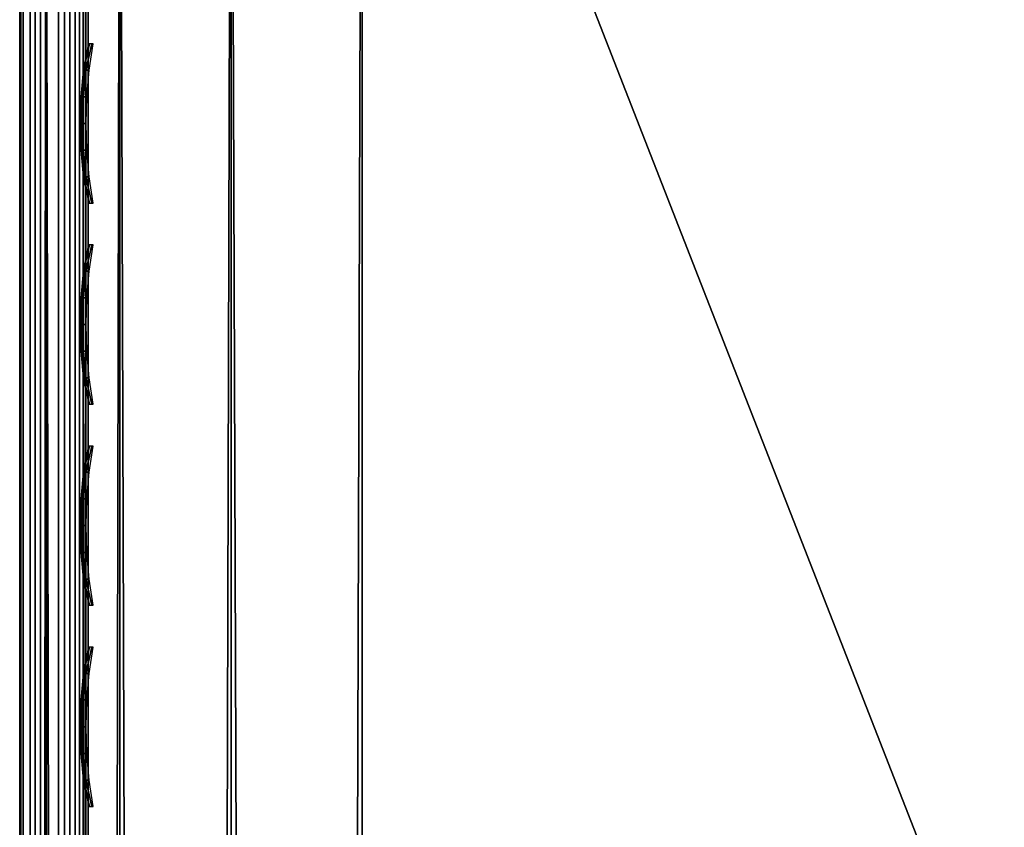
# Model space of a CAD drawing. Header units: inches. Extents: x 0 to 23, y -70 to 0.
# Tile 29 of 107: x 0 to 1.4, y -12.6 to -11.4. Entities that reach past the tile are written whole.
import ezdxf

# ---------------------------------------------------------------- set-up
doc = ezdxf.new("R2010")
doc.units = ezdxf.units.IN
doc.header["$MEASUREMENT"] = 0
for name, color, linetype in [('A-FURN-3-ST', 151, 'Continuous'), ('A-FURN-3-ST-SEAM', 250, 'Continuous'), ('A-FURN-3-STITCH', 15, 'Continuous')]:
    doc.layers.add(name, color=color, linetype=linetype)

msp = doc.modelspace()

# ---------------------------------------------------------------- meshes
at = {"layer": 'A-FURN-3-ST'}
mesh = msp.add_polyface(dxfattribs=at)
corners = [(23, -10.5, 5.4526), (23, -66.7681, 5.4498), (22.9619, -10.5, 5.2612), (22.9619, -66.7688, 5.2612), (22.8536, -10.5, 5.099), (22.8536, -66.7688, 5.099), (22.6913, -10.5, 4.9906), (22.6913, -66.7688, 4.9906), (22.5, -10.5, 4.9526), (22.5, -66.7688, 4.9526), (23, -68.9, 17.4526), (23, -10.5, 17.4526), (22.9619, -68.9, 17.6439), (22.9619, -10.5, 17.6439), (22.8536, -68.9, 17.8061), (22.8536, -10.5, 17.8061), (22.6913, -68.9, 17.9145), (22.6913, -10.5, 17.9145), (22.5, -68.9, 17.9526), (22.5, -10.5, 17.9526), (22.6205, -66.9166, 4.9904), (22.9679, -66.8903, 5.325), (0.5, -68.9, 17.9526), (0.5, -10.5, 17.9526), (23, -69.4825, 16.7086), (0, -10.5, 17.4526), (0, -68.9, 17.4526), (0.0381, -10.5, 17.6439), (0.0381, -68.9, 17.6439), (0.1464, -10.5, 17.8061), (0.1464, -68.9, 17.8061), (0.3087, -10.5, 17.9145), (0.3087, -68.9, 17.9145), (0, -66.7688, 5.4526), (0, -10.5, 5.4526), (0.0381, -66.7688, 5.2612), (0.0381, -10.5, 5.2612), (0.1464, -66.7688, 5.099), (0.1464, -10.5, 5.099), (0.3087, -66.7688, 4.9906), (0.3087, -10.5, 4.9906), (0.5, -66.7688, 4.9526), (0.5, -10.5, 4.9526), (0.0315, -66.8898, 5.3267), (0.3792, -66.9164, 4.9904), (0, -69.4825, 16.7086)]
mesh.append_faces([[corners[k] for k in face] for face in [(0, 1, 2), (2, 1, 3), (2, 3, 4), (4, 3, 5), (4, 5, 6), (6, 5, 7), (6, 7, 8), (8, 7, 9), (10, 11, 12), (12, 11, 13), (12, 13, 14), (14, 13, 15), (14, 15, 16), (16, 15, 17), (16, 17, 18), (18, 17, 19), (20, 9, 7), (21, 3, 1), (18, 19, 22), (22, 19, 23), (0, 11, 1), (1, 11, 24), (24, 11, 10), (25, 26, 27), (27, 26, 28), (27, 28, 29), (29, 28, 30), (29, 30, 31), (31, 30, 32), (31, 32, 23), (23, 32, 22), (33, 34, 35), (35, 34, 36), (35, 36, 37), (37, 36, 38), (37, 38, 39), (39, 38, 40), (39, 40, 41), (41, 40, 42), (43, 33, 35), (44, 39, 41), (8, 9, 42), (42, 9, 41), (25, 45, 26), (34, 33, 25), (25, 33, 45)]])
at = {"layer": 'A-FURN-3-ST-SEAM'}
mesh = msp.add_polyface(dxfattribs=at)
corners = [(0.0655, -10.4022, 17.6988), (0.0304, -10.4027, 17.6976), (0.0304, -10.5, 17.7164), (0.0655, -10.5, 17.7177), (0.0003, -10.5, 17.675), (0.0051, -10.5, 17.6922), (0.0051, -10.4116, 17.6752), (0.0003, -10.418, 17.6592), (0.0051, -10.3308, 17.6219), (0.0003, -10.3429, 17.6098), (0.0019, -10.3554, 17.5973), (0.0019, -10.4245, 17.6428), (0.0019, -10.5, 17.6573), (0.0734, -10.5, 17.6268), (0.0567, -10.5, 17.621), (0.0567, -10.4379, 17.609), (0.0734, -10.4358, 17.6144), (0.0567, -10.3811, 17.5716), (0.0734, -10.377, 17.5757), (0.0567, -10.3592, 17.5446), (0.0734, -10.3543, 17.5478), (0.0872, -10.369, 17.5836), (0.0872, -10.4316, 17.6249), (0.0872, -10.5, 17.638), (0.1, -10.5, 17.6705), (0.0965, -39.7, 17.6531), (0.0965, -10.5, 17.6531), (0.1, -10.4197, 17.6551), (0.0965, -10.426, 17.6389), (0.1, -10.3461, 17.6066), (0.0965, -10.3584, 17.5943), (0.0929, -10.5, 17.696), (0.1, -39.7, 17.6705), (0.0929, -10.4102, 17.6788), (0.0929, -10.3281, 17.6246), (0.039, -10.3583, 17.5452), (0.039, -10.3804, 17.5723), (0.039, -10.4375, 17.61), (0.039, -10.5, 17.622), (0.0567, -39.7, 17.621), (0.039, -39.7, 17.622), (0.0872, -39.7, 17.638), (0.0228, -10.3522, 17.5492), (0.0228, -10.3752, 17.5775), (0.0228, -10.4348, 17.6168), (0.0228, -10.5, 17.6293), (0.0228, -39.7, 17.6293), (0.0019, -39.7, 17.6573), (0.0155, -10.3205, 17.6321), (0.0155, -10.4063, 17.6886), (0.0155, -10.5, 17.7067), (0.0051, -39.7, 17.6922), (0.0155, -39.7, 17.7067), (0.0304, -39.7, 17.7164), (0.0812, -10.4052, 17.6913), (0.0812, -10.5, 17.7095), (0.0655, -39.7, 17.7177), (0.0812, -39.7, 17.7095), (0.0812, -10.3185, 17.6341), (0.0929, -39.7, 17.696)]
mesh.append_faces([[corners[k] for k in face] for face in [(0, 1, 2, 3), (4, 5, 6, 7), (7, 6, 8, 9), (9, 10, 11, 7), (7, 11, 12, 4), (13, 14, 15, 16), (16, 15, 17, 18), (18, 17, 19, 20), (18, 21, 22, 16), (16, 22, 23, 13), (24, 25, 26), (24, 26, 27), (27, 26, 28), (29, 28, 30), (31, 32, 24), (31, 24, 33), (33, 24, 27), (33, 27, 34), (34, 27, 29), (35, 19, 17, 36), (36, 17, 15, 37), (37, 15, 14, 38), (38, 14, 39, 40), (21, 30, 28, 22), (22, 28, 26, 23), (23, 26, 25, 41), (42, 35, 36, 43), (43, 36, 37, 44), (44, 37, 38, 45), (45, 38, 40, 46), (10, 43, 44, 11), (11, 44, 45, 12), (12, 45, 46, 47), (48, 8, 6, 49), (49, 6, 5, 50), (50, 5, 51, 52), (1, 49, 50, 2), (2, 50, 52, 53), (54, 0, 3, 55), (55, 3, 56, 57), (34, 58, 54, 33), (33, 54, 55, 31), (31, 55, 57, 59)]])
mesh = msp.add_polyface(dxfattribs=at)
corners = [(22.9413, -68.9001, 17.6213), (22.961, -10.5, 17.622), (22.975, -68.9001, 17.6272), (22.9772, -10.5, 17.6293), (22.997, -68.9, 17.6534), (22.9117, -68.9001, 17.6384), (22.9266, -10.5, 17.6268), (22.9433, -68.9637, 17.6183), (22.9266, -68.9642, 17.6241), (22.9128, -68.9651, 17.6353), (22.9035, -68.9663, 17.6504), (22.9, -68.9677, 17.6677), (22.9, -68.9, 17.6705), (22.961, -68.9638, 17.6194), (22.9772, -68.9644, 17.6267), (22.9981, -68.9667, 17.6546), (22.9997, -68.9681, 17.6722), (22.9071, -68.9698, 17.6932), (22.9117, -68.8999, 17.7026), (22.9188, -68.9709, 17.7066), (22.9413, -68.8999, 17.7197), (22.997, -68.9, 17.6876), (22.9949, -68.9695, 17.6893), (22.9845, -68.9707, 17.7038), (22.975, -68.8999, 17.7138), (22.9696, -68.9715, 17.7134), (0.0587, -68.9, 17.6213), (0.039, -68.9744, 17.6184), (0.025, -68.9, 17.6272), (0.0228, -68.9751, 17.6257), (0.003, -68.9, 17.6534), (0.003, -68.9, 17.6876), (0.0155, -68.9825, 17.7027), (0.025, -68.9, 17.7138), (0.0304, -68.9835, 17.7123), (0.0587, -68.9, 17.7197), (0.0883, -68.9, 17.7026), (0.0929, -68.9815, 17.6921), (0.1, -68.9, 17.6705), (0.0812, -68.9828, 17.7055), (0.0003, -68.9795, 17.6712), (0.0883, -68.9, 17.6384), (0.0734, -68.9749, 17.6231), (0.0965, -68.9774, 17.6494), (0.0304, -39.7, 17.7164), (0.0155, -39.7, 17.7067), (0.0228, -39.7, 17.6293), (0.039, -39.7, 17.622), (0.0965, -39.7, 17.6531), (0.0734, -39.7, 17.6268), (0.0003, -39.7, 17.675), (0.0812, -39.7, 17.7095), (0.0929, -39.7, 17.696)]
mesh.append_faces([[corners[k] for k in face] for face in [(0, 1, 2), (2, 3, 4), (0, 5, 6), (7, 8, 0), (0, 8, 5), (5, 8, 9), (5, 9, 10), (11, 12, 10), (10, 12, 5), (7, 0, 13), (13, 0, 2), (13, 2, 14), (14, 2, 4), (14, 4, 15), (15, 4, 16), (11, 17, 12), (12, 17, 18), (18, 17, 19), (18, 19, 20), (4, 21, 16), (16, 21, 22), (22, 21, 23), (23, 21, 24), (23, 24, 25), (25, 24, 20), (26, 27, 28), (28, 29, 30), (31, 32, 33), (33, 34, 35), (36, 37, 38), (36, 35, 39), (31, 30, 40), (26, 41, 42), (43, 41, 38), (35, 44, 33), (33, 45, 31), (30, 46, 28), (28, 47, 26), (41, 48, 38), (41, 26, 49), (30, 31, 50), (51, 35, 36), (52, 36, 38)]])
mesh = msp.add_polyface(dxfattribs=at)
corners = [(22.9, -10.5, 17.6705), (22.9, -68.9, 17.6705), (22.9071, -10.5, 17.696), (22.9117, -68.8999, 17.7026), (22.9188, -10.5, 17.7095), (22.9413, -68.8999, 17.7197), (22.9345, -10.5, 17.7177), (22.9696, -10.5, 17.7164), (22.9997, -10.5, 17.675), (22.9949, -10.5, 17.6922), (22.997, -68.9, 17.6876), (22.9845, -10.5, 17.7067), (22.975, -68.8999, 17.7138), (22.997, -68.9, 17.6534), (22.9981, -10.5, 17.6573), (22.9266, -10.5, 17.6268), (22.9433, -10.5, 17.621), (22.9413, -68.9001, 17.6213), (22.961, -10.5, 17.622), (22.975, -68.9001, 17.6272), (22.9772, -10.5, 17.6293), (22.9117, -68.9001, 17.6384), (22.9128, -10.5, 17.638), (22.9035, -10.5, 17.6531), (0.0655, -10.5, 17.7177), (0.0304, -10.5, 17.7164), (0.0304, -39.7, 17.7164), (0.0655, -39.7, 17.7177), (0.0587, -68.9, 17.7197), (0.025, -68.9, 17.7138), (0.0155, -39.7, 17.7067), (0.003, -68.9, 17.6876), (0.0051, -39.7, 17.6922), (0.0003, -39.7, 17.675), (0.0051, -10.5, 17.6922), (0.0003, -10.5, 17.675), (0.0019, -10.5, 17.6573), (0.0019, -39.7, 17.6573), (0.003, -68.9, 17.6534), (0.0228, -39.7, 17.6293), (0.025, -68.9, 17.6272), (0.039, -39.7, 17.622), (0.0587, -68.9, 17.6213), (0.0567, -39.7, 17.621), (0.0734, -39.7, 17.6268), (0.0567, -10.5, 17.621), (0.0734, -10.5, 17.6268), (0.0872, -10.5, 17.638), (0.0872, -39.7, 17.638), (0.0883, -68.9, 17.6384), (0.0965, -39.7, 17.6531), (0.1, -68.9, 17.6705), (0.1, -39.7, 17.6705), (0.1, -10.5, 17.6705), (0.0812, -39.7, 17.7095), (0.0883, -68.9, 17.7026), (0.0929, -39.7, 17.696), (0.0929, -10.5, 17.696)]
mesh.append_faces([[corners[k] for k in face] for face in [(0, 1, 2), (2, 1, 3), (2, 3, 4), (4, 3, 5), (4, 5, 6), (6, 5, 7), (8, 9, 10), (10, 9, 11), (10, 11, 12), (12, 11, 7), (12, 7, 5), (10, 13, 8), (8, 13, 14), (15, 16, 17), (17, 16, 18), (19, 18, 20), (13, 20, 14), (15, 21, 22), (0, 23, 1), (1, 23, 21), (21, 23, 22), (24, 25, 26, 27), (27, 26, 28), (29, 26, 30), (31, 30, 32), (31, 32, 33), (33, 32, 34, 35), (35, 36, 37, 33), (33, 37, 38), (38, 37, 39), (40, 39, 41), (42, 41, 43), (42, 43, 44), (44, 43, 45, 46), (46, 47, 48, 44), (44, 48, 49), (49, 48, 50), (51, 50, 52), (52, 50, 53), (27, 28, 54), (54, 55, 56), (56, 51, 52), (56, 52, 57)]])
at = {"layer": 'A-FURN-3-STITCH'}
mesh = msp.add_polymesh((7, 4), dxfattribs=at)
for k, corner in enumerate([(0.1072, -11.4155, 17.7598), (0.1055, -11.4155, 17.7578), (0.102, -11.4156, 17.754), (0.1002, -11.4156, 17.7521), (0.1016, -11.4539, 17.7651), (0.0965, -11.4539, 17.7662), (0.093, -11.4539, 17.7623), (0.0946, -11.4539, 17.7573), (0.0982, -11.4927, 17.7683), (0.0931, -11.4927, 17.7694), (0.0896, -11.4927, 17.7656), (0.0912, -11.4927, 17.7606), (0.0971, -11.5317, 17.7695), (0.092, -11.5317, 17.7706), (0.0885, -11.5318, 17.7668), (0.0901, -11.5318, 17.7618), (0.0982, -11.5708, 17.7687), (0.0931, -11.5708, 17.7698), (0.0896, -11.5708, 17.7659), (0.0912, -11.5709, 17.761), (0.1016, -11.6097, 17.7658), (0.0965, -11.6097, 17.7669), (0.0931, -11.6097, 17.763), (0.0947, -11.6097, 17.7581), (0.1073, -11.648, 17.7609), (0.1055, -11.648, 17.759), (0.102, -11.6481, 17.7551), (0.1003, -11.6481, 17.7531)]):
    mesh.set_mesh_vertex(divmod(k, 4), corner)
mesh = msp.add_polymesh((7, 4), dxfattribs=at)
for k, corner in enumerate([(0.1072, -11.709, 17.7598), (0.1055, -11.709, 17.7578), (0.102, -11.709, 17.754), (0.1002, -11.709, 17.7521), (0.1016, -11.7473, 17.7651), (0.0965, -11.7473, 17.7662), (0.093, -11.7473, 17.7623), (0.0946, -11.7474, 17.7573), (0.0982, -11.7861, 17.7683), (0.0931, -11.7861, 17.7694), (0.0896, -11.7862, 17.7656), (0.0912, -11.7862, 17.7606), (0.0971, -11.8252, 17.7695), (0.092, -11.8252, 17.7706), (0.0885, -11.8252, 17.7668), (0.0901, -11.8252, 17.7618), (0.0982, -11.8643, 17.7687), (0.0931, -11.8643, 17.7698), (0.0896, -11.8643, 17.7659), (0.0912, -11.8643, 17.761), (0.1016, -11.9031, 17.7658), (0.0965, -11.9031, 17.7669), (0.0931, -11.9031, 17.763), (0.0947, -11.9032, 17.7581), (0.1073, -11.9415, 17.7609), (0.1055, -11.9415, 17.759), (0.102, -11.9415, 17.7551), (0.1003, -11.9415, 17.7531)]):
    mesh.set_mesh_vertex(divmod(k, 4), corner)
mesh = msp.add_polymesh((7, 4), dxfattribs=at)
for k, corner in enumerate([(0.1072, -12.0025, 17.7598), (0.1055, -12.0025, 17.7578), (0.102, -12.0025, 17.754), (0.1002, -12.0025, 17.7521), (0.1016, -12.0408, 17.7651), (0.0965, -12.0408, 17.7662), (0.093, -12.0408, 17.7623), (0.0946, -12.0408, 17.7573), (0.0982, -12.0796, 17.7683), (0.0931, -12.0796, 17.7694), (0.0896, -12.0796, 17.7656), (0.0912, -12.0796, 17.7606), (0.0971, -12.1187, 17.7695), (0.092, -12.1187, 17.7706), (0.0885, -12.1187, 17.7668), (0.0901, -12.1187, 17.7618), (0.0982, -12.1577, 17.7687), (0.0931, -12.1577, 17.7698), (0.0896, -12.1578, 17.7659), (0.0912, -12.1578, 17.761), (0.1016, -12.1966, 17.7658), (0.0965, -12.1966, 17.7669), (0.0931, -12.1966, 17.763), (0.0947, -12.1966, 17.7581), (0.1073, -12.235, 17.7609), (0.1055, -12.235, 17.759), (0.102, -12.235, 17.7551), (0.1003, -12.235, 17.7531)]):
    mesh.set_mesh_vertex(divmod(k, 4), corner)
mesh = msp.add_polymesh((7, 4), dxfattribs=at)
for k, corner in enumerate([(0.1072, -12.2959, 17.7598), (0.1055, -12.2959, 17.7578), (0.102, -12.296, 17.754), (0.1002, -12.296, 17.7521), (0.1016, -12.3343, 17.7651), (0.0965, -12.3343, 17.7662), (0.093, -12.3343, 17.7623), (0.0946, -12.3343, 17.7573), (0.0982, -12.3731, 17.7683), (0.0931, -12.3731, 17.7694), (0.0896, -12.3731, 17.7656), (0.0912, -12.3731, 17.7606), (0.0971, -12.4121, 17.7695), (0.092, -12.4121, 17.7706), (0.0885, -12.4122, 17.7668), (0.0901, -12.4122, 17.7618), (0.0982, -12.4512, 17.7687), (0.0931, -12.4512, 17.7698), (0.0896, -12.4512, 17.7659), (0.0912, -12.4513, 17.761), (0.1016, -12.4901, 17.7658), (0.0965, -12.4901, 17.7669), (0.0931, -12.4901, 17.763), (0.0947, -12.4901, 17.7581), (0.1073, -12.5284, 17.7609), (0.1055, -12.5284, 17.759), (0.102, -12.5285, 17.7551), (0.1003, -12.5285, 17.7531)]):
    mesh.set_mesh_vertex(divmod(k, 4), corner)

doc.saveas('drawing.dxf')
